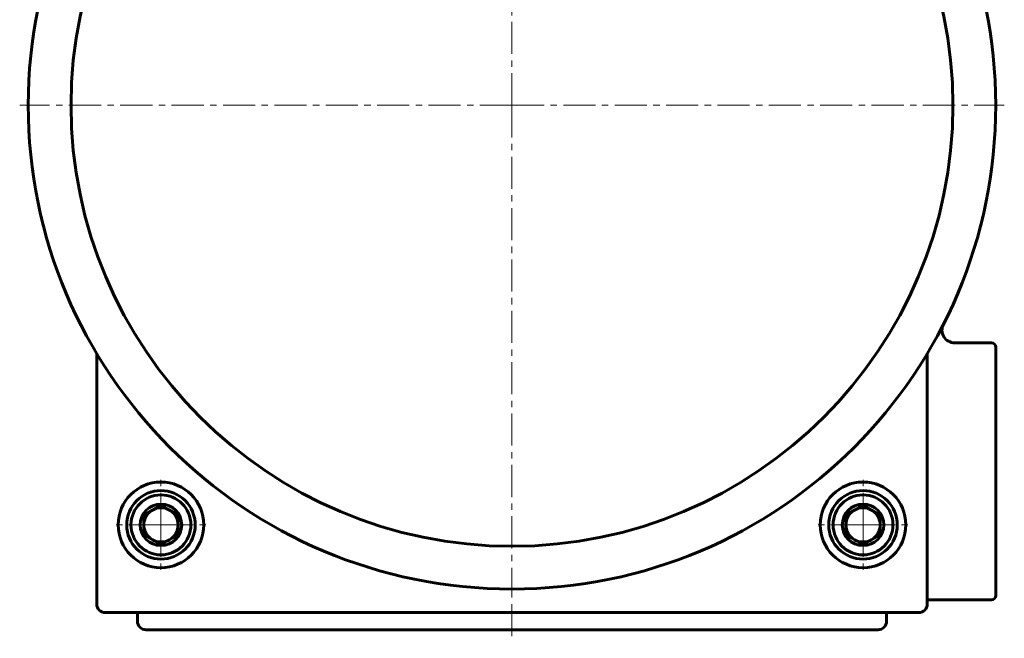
# Model space of a CAD drawing. Header units: millimetres. Extents: x -268 to 542, y -145 to 144.
# Tile 8 of 14: x 305 to 535, y -145 to 0. Entities that reach past the tile are written whole.
import ezdxf

# ---------------------------------------------------------------- set-up
doc = ezdxf.new("R2010")
doc.units = ezdxf.units.MM
doc.linetypes.add('K5LT_AXLED', pattern=[12, 7.5, -1.5, 1.5, -1.5])
doc.linetypes.add('K5LT_BASIC', pattern=[0])
doc.layers.add('Системный слой (1)', color=7, linetype='Continuous', true_color=0x6c6c6c)

# ---------------------------------------------------------------- blocks, each defined once
blk = doc.blocks.new('U66')
at = {"layer": 'Системный слой (1)', "color": 30, "linetype": 'K5LT_AXLED', "lineweight": 18, "true_color": 0xff8000}
for q in [(338.23, -106), (326.23, -118), (350.23, -118), (338.23, -130)]:
    blk.add_line((338.23, -118), q, dxfattribs=at)
blk = doc.blocks.new('U68')
at = {"layer": 'Системный слой (1)', "color": 30, "linetype": 'K5LT_AXLED', "lineweight": 18, "true_color": 0xff8000}
for q in [(420.23, 95), (305.23, -20), (535.23, -20), (420.23, -135)]:
    blk.add_line((420.23, -20), q, dxfattribs=at)
blk = doc.blocks.new('U69')
at = {"layer": 'Системный слой (1)', "color": 30, "linetype": 'K5LT_AXLED', "lineweight": 18, "true_color": 0xff8000}
for q in [(502.23, -106), (490.23, -118), (514.23, -118), (502.23, -130)]:
    blk.add_line((502.23, -118), q, dxfattribs=at)

msp = doc.modelspace()

# ---------------------------------------------------------------- linework, layer by layer
at = {"layer": 'Системный слой (1)', "color": 150, "linetype": 'K5LT_BASIC', "lineweight": 60, "true_color": 0x0080ff}
for p, q in [((532.23, -75.5), (523.67, -75.5)), ((323.23, -77.97), (323.23, -136.5)), ((517.23, -136.5), (517.23, -77.97)), ((533.23, -134.5), (533.23, -76.5)), ((338.23, -113.38), (334.23, -115.69)), ((342.23, -115.69), (338.23, -113.38)), ((502.23, -113.38), (498.23, -115.69)), ((506.23, -115.69), (502.23, -113.38)), ((334.23, -115.69), (334.23, -120.31)), ((342.23, -120.31), (342.23, -115.69)), ((498.23, -115.69), (498.23, -120.31)), ((506.23, -120.31), (506.23, -115.69)), ((334.23, -120.31), (338.23, -122.62)), ((338.23, -122.62), (342.23, -120.31)), ((498.23, -120.31), (502.23, -122.62)), ((502.23, -122.62), (506.23, -120.31)), ((517.23, -135.5), (532.23, -135.5)), ((325.23, -138.5), (515.23, -138.5)), ((332.73, -138.5), (332.73, -140.5)), ((507.73, -138.5), (507.73, -140.5)), ((505.73, -142.5), (334.73, -142.5))]:
    msp.add_line(p, q, dxfattribs=at)
at = {"layer": 'Системный слой (1)', "color": 30, "linetype": 'K5LT_AXLED', "lineweight": 18, "true_color": 0xff8000}
msp.add_line((420.23, -136.5), (420.23, -144.5), dxfattribs=at)
at = {"layer": 'Системный слой (1)', "color": 150, "linetype": 'K5LT_BASIC', "lineweight": 60, "true_color": 0x0080ff}
for centre, radius in [((420.23, -20), 113), ((420.23, -20), 103), ((338.23, -118), 10), ((502.23, -118), 10), ((338.23, -118), 8), ((502.23, -118), 8), ((338.23, -118), 7), ((502.23, -118), 7), ((338.23, -118), 4.85), ((502.23, -118), 4.85)]:
    msp.add_circle(centre, radius, dxfattribs=at)
for centre, radius, start, end in [((523.67, -72.5), 3, 153.0903, 270), ((532.23, -76.5), 1, 0, 90), ((338.23, -118), 4, 120, 180), ((338.23, -118), 4, 90, 120), ((338.23, -118), 4, 60, 90), ((338.23, -118), 4, 0, 60), ((502.23, -118), 4, 120, 180), ((502.23, -118), 4, 90, 120), ((502.23, -118), 4, 60, 90), ((502.23, -118), 4, 0, 60), ((338.23, -118), 4, 180, 240), ((338.23, -118), 4, 300, 0), ((502.23, -118), 4, 180, 240), ((502.23, -118), 4, 300, 0), ((338.23, -118), 4, 240, 300), ((502.23, -118), 4, 240, 300), ((532.23, -134.5), 1, 270, 0), ((325.23, -136.5), 2, 180, 270), ((515.23, -136.5), 2, 270, 0), ((334.73, -140.5), 2, 180, 270), ((505.73, -140.5), 2, 270, 0)]:
    msp.add_arc(centre, radius, start, end, dxfattribs=at)

# ---------------------------------------------------------------- block references
at = {"layer": 'Системный слой (1)'}
for name in ['U68', 'U66', 'U69']:
    msp.add_blockref(name, (0, 0), dxfattribs=at)

doc.saveas('drawing.dxf')
